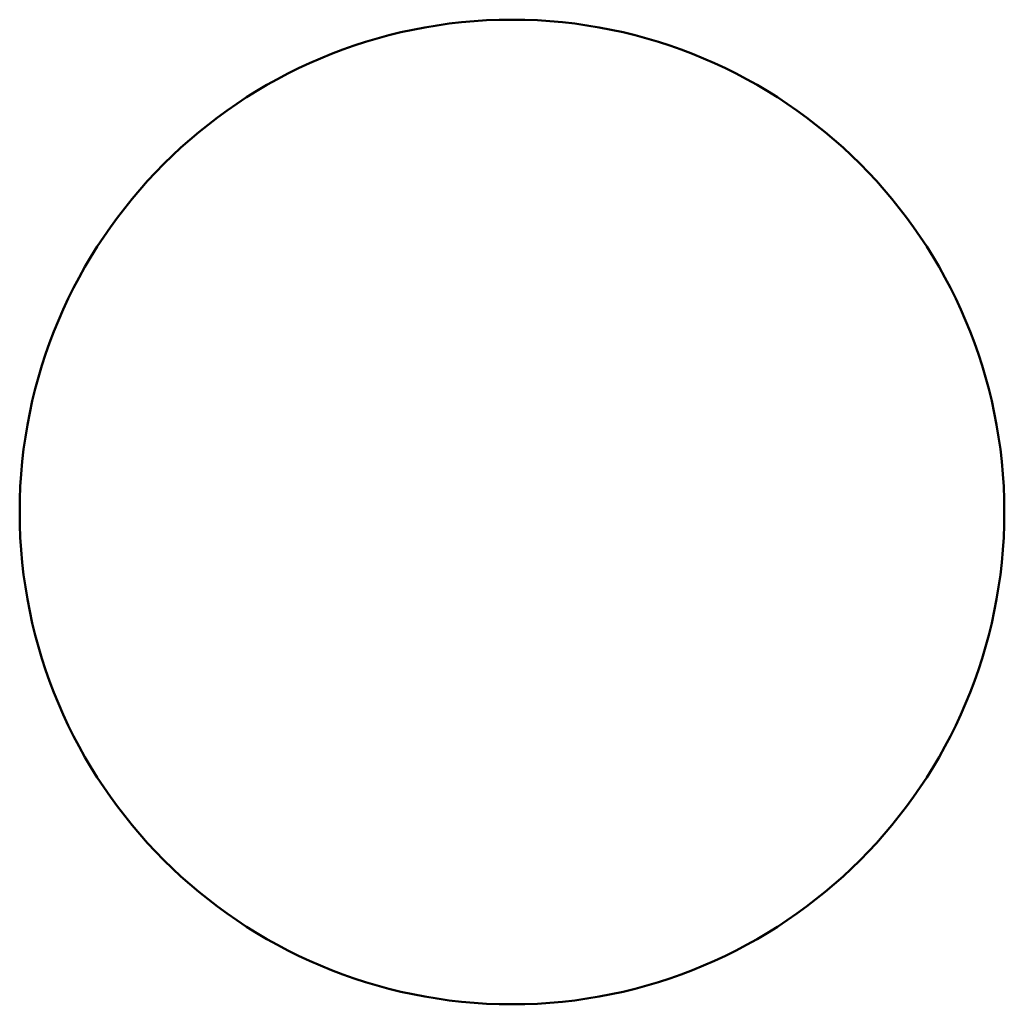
# Model space of a CAD drawing. Extents: x 7529638 to 7533737, y 5721204 to 5727900.
# Tile 4 of 24: x 7531744.2 to 7531753.51, y 5723997.72 to 5724007.03. Entities that reach past the tile are written whole.
import ezdxf

# ---------------------------------------------------------------- set-up
doc = ezdxf.new("R2010")
doc.units = 0
doc.layers.add('D-podzialy-dzialek', color=7, linetype='Continuous', lineweight=50, true_color=0xff3333)

msp = doc.modelspace()

# ---------------------------------------------------------------- linework, layer by layer
at = {"layer": 'D-podzialy-dzialek', "color": 2}
msp.add_circle((7531748.856598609, 5724002.374517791), 4.657201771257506, dxfattribs=at)

doc.saveas('drawing.dxf')
